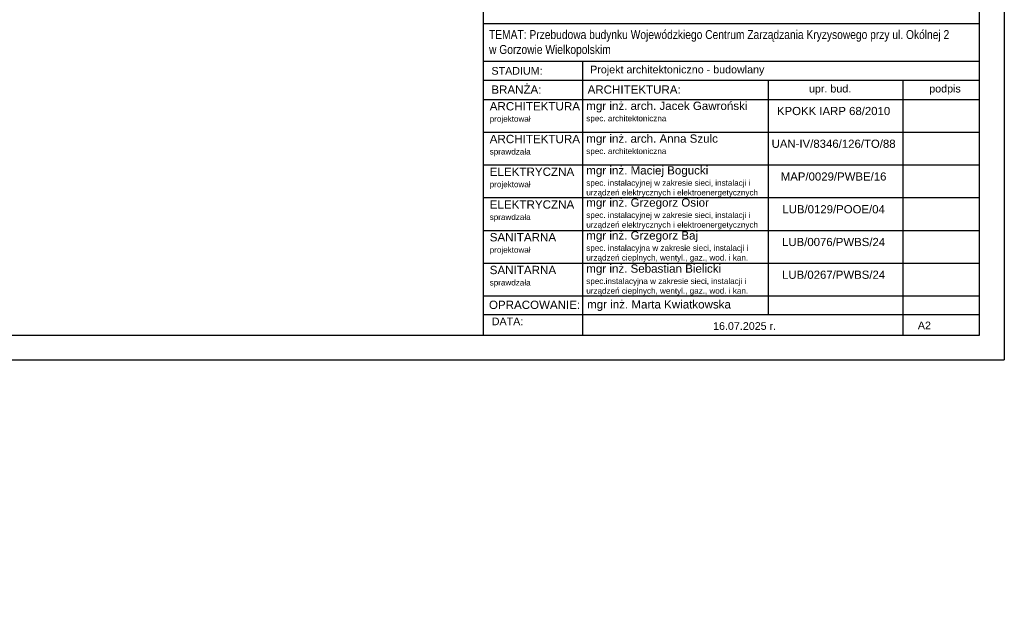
# Model space of a CAD drawing. Header units: millimetres. Extents: x 11979 to 23691, y 12825 to 41978.
# Tile 144 of 256: x 21515 to 22507, y 32485 to 33072. Entities that reach past the tile are written whole.
import ezdxf

# ---------------------------------------------------------------- set-up
doc = ezdxf.new("R2010")
doc.units = ezdxf.units.MM
for name, color, linetype in [('-RAMKA', 2, 'Continuous'), ('-WYMIAR', 8, 'Continuous'), ('0-RAMKA-1', 2, 'Continuous'), ('_PROJEKTOWANE', 5, 'Continuous'), ('PATTERN_CLASS', 7, 'Continuous')]:
    doc.layers.add(name, color=color, linetype=linetype)
doc.styles.add('ARIAL', font='arial.ttf', dxfattribs={"height": 0.5})

# ---------------------------------------------------------------- blocks, each defined once
blk = doc.blocks.new('fdfdssd')
at = {"layer": '-RAMKA', "color": 8}
for p in [(21286.99, 20415.98), (18316.99, 18315.98)]:
    blk.add_line(p, (21286.99, 18315.98), dxfattribs=at)
at = {"layer": '-RAMKA'}
blk.add_line((21261.99, 18340.98), (21261.99, 20390.98), dxfattribs=at)
at = {"layer": '-RAMKA', "color": 2}
blk.add_line((18441.99, 18340.98), (21261.99, 18340.98), dxfattribs=at)

msp = doc.modelspace()

# ---------------------------------------------------------------- hatches: boundary and pattern name
at = {"layer": '-WYMIAR'}
h = msp.add_hatch(dxfattribs=at)
h.set_pattern_fill('DACHOWKA', color=256)
h.set_pattern_definition([(0, (463897.023, 31501.895), (0, 45), [9, -6]), (0, (463904.523, 31524.395), (0, 45), [9, -6]), (90, (463894.023, 31504.895), (-15, 9e-16), [19.5, -25.5]), (90, (463901.523, 31527.395), (-15, 9e-16), [19.5, -25.5]), (45, (463906.023, 31501.895), (-22.4999964, 22.4999964), [4.2426, -27.5772]), (45, (463921.023, 31501.895), (-22.4999964, 22.4999964), [4.2426, -27.5772]), (45, (463936.023, 31501.895), (-22.4999964, 22.4999964), [4.2426, -27.5772]), (135, (463897.023, 31501.895), (-22.4999964, -22.4999964), [4.2426, -27.5772]), (135, (463912.023, 31501.895), (-22.4999964, -22.4999964), [4.2426, -27.5772]), (135, (463927.023, 31501.895), (-22.4999964, -22.4999964), [4.2426, -27.5772])])
h.paths.add_polyline_path([(20410.29, 33360.17), (19913.29, 33360.17), (19913.29, 33298.62), (20410.29, 33298.62)])
h.paths.add_polyline_path([(20435.29, 33360.17), (20410.29, 33360.17), (20410.29, 33298.62), (20435.29, 33298.62)])
h.paths.add_polyline_path([(20555.43, 33307.51), (20555.43, 33333.07), (20498.43, 33333.07), (20476.43, 33333.07), (20476.43, 33360.17), (20435.29, 33360.17), (20435.29, 33298.62), (20541.67, 33298.49, -0.054753), (20543.3, 33301.34, -0.239933)])
h.paths.add_polyline_path([(20908.62, 33307.51), (20908.86, 33333.07), (20850.34, 33333.07), (20828.34, 33333.07), (20828.34, 33360.17), (20634.43, 33360.17), (20634.43, 33333.07), (20612.43, 33333.07), (20555.43, 33333.07), (20555.43, 33307.51, -0.212723), (20566.58, 33302.54, -0.078356), (20569.12, 33298.62), (20894.92, 33298.62, -0.082267), (20897.62, 33302.72, -0.208664)])
h.paths.add_polyline_path([(21179.29, 33360.17), (20986.34, 33360.17), (20986.34, 33333.07), (20964.34, 33333.07), (20908.86, 33333.07), (20908.62, 33307.51, -0.241371), (20920.8, 33301.27, -0.052455), (20922.36, 33298.54), (21179.29, 33298.62)])
h.paths.add_polyline_path([(21198.69, 33360.17), (21179.29, 33360.17), (21179.29, 33298.62), (21198.69, 33298.62)])
h.paths.add_polyline_path([(20476.43, 30887.98), (20555.43, 30913.04), (19913.29, 30913.04), (19913.29, 30709.54), (21531.29, 30709.54), (21531.29, 30913.04), (20961.47, 30913.04), (20907.34, 30913.04), (20986.34, 30887.98), (20986.34, 30787.98), (20986.34, 30743.98), (20964.34, 30743.98), (20828.34, 30743.98), (20828.34, 30887.98), (20907.34, 30913.04), (20611.64, 30913.04), (20555.43, 30913.04), (20634.43, 30887.98), (20634.43, 30787.98), (20634.43, 30743.98), (20612.43, 30743.98), (20476.43, 30743.98)])
h.paths.add_polyline_path([(21572.29, 30913.04), (21531.29, 30913.04), (21531.29, 30709.54), (19913.29, 30709.54), (19913.29, 30913.04), (19872.29, 30913.04), (19872.29, 30668.54), (21572.29, 30668.54)])
h.paths.add_polyline_path([(21577.29, 30937.04), (21577.29, 31133.04), (21572.29, 31133.04), (21572.29, 31037.04), (21572.29, 30937.04), (21572.29, 30668.54), (19872.29, 30668.54), (19872.29, 31133.04), (19867.29, 31133.04), (19867.29, 30937.04), (19867.29, 30632.54), (21577.29, 30632.54)])

# ---------------------------------------------------------------- linework, layer by layer
at = {"layer": 'PATTERN_CLASS'}
for p, q in [((21982.31, 33068.06), (22482.38, 33068.06)), ((21982.31, 33030.15), (22482.38, 33030.15)), ((22082.34, 33030.15), (22082.34, 32754.29)), ((21982.31, 33010.86), (22482.38, 33010.86)), ((22269.49, 33010.86), (22269.49, 32774.88)), ((22405.24, 33010.86), (22405.24, 32754.29)), ((21982.31, 32991.58), (22482.38, 32991.58)), ((21982.31, 32991.58), (22482.38, 32991.58)), ((21982.31, 32958.6), (22482.38, 32958.6)), ((21982.31, 32925.62), (22482.38, 32925.62)), ((21982.31, 32892.65), (22482.38, 32892.65)), ((21982.31, 32859.67), (22482.38, 32859.67)), ((21982.31, 32826.69), (22482.38, 32826.69)), ((21982.31, 32793.72), (22482.38, 32793.72)), ((21982.31, 32774.88), (22482.38, 32774.88)), ((21982.31, 32754.29), (22482.38, 32754.29))]:
    msp.add_line(p, q, dxfattribs=at)
msp.add_lwpolyline([(21982.31, 32754.29), (22482.38, 32754.29), (22482.38, 33206.19), (21982.31, 33206.19)], close=True, dxfattribs=at)

# ---------------------------------------------------------------- block references
at = {"layer": '_PROJEKTOWANE'}
msp.add_blockref('fdfdssd', (1220.39, 14413.31), dxfattribs=at)

# ---------------------------------------------------------------- texts
at = {"layer": '0-RAMKA-1', "style": 'ARIAL'}
for s, insert, char_height, width, attachment_point in [('{\\fArial Narrow|b0|i0|c238|p34;\\H1.166738x;TEMAT: Przebudowa budynku Wojewódzkiego Centrum Zarządzania Kryzysowego przy ul. Okólnej 2 w Gorzowie Wielkopolskim}', (21988.32, 33048.01), 7.71403, 466.2419, 4), ('{\\fArial|b0|i0|c238|p34;STADIUM:}', (21990.75, 33020.28), 7.714, 82.5777, 4), ('Projekt architektoniczno - budowlany', (22090.16, 33020.51), 7.714, 364.8363, 4), ('{\\fArial|b0|i0|c238|p34;BRANŻA:}', (21990.64, 33001.45), 8.3333, 89.2072, 4), ('ARCHITEKTURA:', (22087.61, 33001.45), 8.3333, 227.4595, 4), ('{\\fArial|b0|i0|c238|p34;upr. bud.}', (22331.87, 33001.22), 7.714, 69.4263, 5), ('{\\fArial|b0|i0|c238|p34;podpis}', (22447.67, 33001.22), 7.714, 69.4263, 5), ('{\\fArial|b0|i0|c238|p34;mgr inż. arch. Jacek Gawroński\\P\\H0.7x;spec. architektoniczna}', (22086.25, 32978.52), 8.3333, 167.9203, 4), ('ARCHITEKTURA\\P\\H0.69651x;projektował', (21988.96, 32978.07), 8.375, 89.6532, 4), ('{\\fArial|b0|i0|c238|p34;KPOKK IARP 68/2010}', (22335.41, 32979.82), 8.2075, 114.491, 5), ('ARCHITEKTURA\\P{\\H0.69651x;sprawdzała}', (21988.96, 32945.09), 8.375, 89.6532, 4), ('mgr inż. arch. Anna Szulc\\P\\H0.7x;spec. architektoniczna', (22086.25, 32945.54), 8.3333, 167.9203, 4), ('\\A1;UAN-IV/8346/126/TO/88', (22335.41, 32946.84), 8.2075, 114.491, 5), ('ELEKTRYCZNA\\P{\\H0.69651x;projektował}', (21988.96, 32912.12), 8.375, 89.6532, 4), ('\\pxsm1;mgr inż. Maciej Bogucki\\P{\\H0.7x;spec. instalacyjnej w zakresie sieci, instalacji i urządzeń elektrycznych i elektroenergetycznych}', (22086.25, 32908.68), 8.33333, 183.8365, 4), ('MAP/0029/PWBE/16', (22335.41, 32913.86), 8.2075, 114.491, 5), ('\\pxsm1;mgr inż. Grzegorz Osior\\P{\\H0.7x;spec. \\fArial|b0|i0|c0|p34;instalacyjnej w zakresie sieci, instalacji i urządzeń elektrycznych i elektroenergetycznych}', (22086.25, 32876.27), 8.33333, 183.2442, 4), ('ELEKTRYCZNA\\P{\\H0.69651x;sprawdzała}', (21988.96, 32879.14), 8.375, 89.6532, 4), ('\\A1;LUB/0129/POOE/04', (22335.41, 32880.89), 8.2075, 114.491, 5), ('SANITARNA\\P{\\H0.69651x;projektował}', (21988.96, 32846.16), 8.375, 89.6532, 4), ('\\pxsm1;mgr inż. Grzegorz Baj\\P{\\H0.7x;spec. instalacyjna w zakresie sieci, instalacji i urządzeń cieplnych, wentyl., gaz., wod. i kan.}', (22086.25, 32843.11), 8.33333, 194.8187, 4), ('LUB/0076/PWBS/24', (22335.41, 32847.91), 8.2075, 114.491, 5), ('SANITARNA\\P{\\H0.69651x;sprawdzała}', (21988.96, 32813.18), 8.375, 89.6532, 4), ('\\pxsm1;mgr inż. Sebastian Bielicki\\P{\\H0.7x;spec.\\fArial|b0|i0|c0|p34;instalacyjna w zakresie sieci, instalacji i urządzeń cieplnych, wentyl., gaz., wod. i kan.}', (22086.25, 32809.76), 8.33333, 167.9203, 4), ('\\A1;LUB/0267/PWBS/24', (22335.41, 32814.93), 8.2075, 114.491, 5), ('OPRACOWANIE:', (21988.24, 32784.64), 8.3333, 89.2072, 4), ('mgr inż. Marta Kwiatkowska', (22087.05, 32783.9), 8.3333, 167.9203, 4), ('{\\fArial|b0|i0|c238|p34;DATA:}', (21991.05, 32768), 7.714, 82.5777, 4), ('16.07.2025 r.', (22213.99, 32763.28), 7.714, 122.8796, 4), ('A2', (22420.27, 32763.94), 7.714, 77.1403, 4)]:
    msp.add_mtext(s, dxfattribs=dict(at, insert=insert, char_height=char_height, width=width, attachment_point=attachment_point))

doc.saveas('drawing.dxf')
